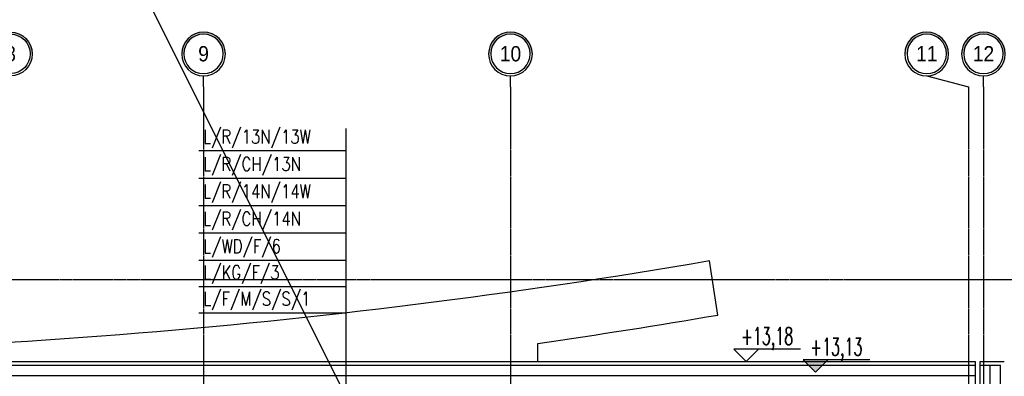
# Model space of a CAD drawing. Extents: x 3880 to 129921, y -116796 to -57711.
# Tile 19 of 110: x 7817 to 9257, y -97053 to -96531. Entities that reach past the tile are written whole.
import ezdxf
from ezdxf.enums import TextEntityAlignment as Align

# ---------------------------------------------------------------- set-up
doc = ezdxf.new("R2010")
doc.units = 0
doc.header["$LTSCALE"] = 2
doc.linetypes.add('CENTER', pattern=[2, 1.25, -0.25, 0.25, -0.25])
doc.layers.get('0').update_dxf_attribs({"color": 101, "linetype": 'CONTINUOUS'})
for name, color, linetype in [('E35', 6, 'CONTINUOUS'), ('Opis-rzedne', 52, 'CONTINUOUS'), ('Os-osie glowne', 1, 'CENTER'), ('Os-osie-opis', 2, 'CONTINUOUS'), ('W-idok', 9, 'CONTINUOUS')]:
    doc.layers.add(name, color=color, linetype=linetype)
doc.styles.add('dwg_opis duży', font='ARIAL.TTF', dxfattribs={"width": 0.9})
doc.styles.add('dwg_opis podstawowy', font='romans.shx', dxfattribs={"width": 0.9})
doc.styles.add('ROMANS', font='romans', dxfattribs={"width": 0.85})

# ---------------------------------------------------------------- blocks, each defined once
blk = doc.blocks.new('dwg_kota kons 50')
blk.add_hatch(color=256).paths.add_polyline_path([(9, 9), (-9, 9), (0, 0)])
blk.add_lwpolyline([(39.75, 9), (-9, 9), (0, 0), (9, 9)])
at = {"style": 'dwg_opis podstawowy', "width": 0.6}
blk.add_attdef('KOTA_KONS', text='', height=12.75, dxfattribs=at).set_placement((15.375, 8.25), align=Align.BOTTOM_CENTER)
blk = doc.blocks.new('dwg_kota arch 50')
blk.add_lwpolyline([(39.75, 9), (-9, 9), (0, 0), (9, 9)])
at = {"style": 'dwg_opis podstawowy', "width": 0.6}
blk.add_attdef('KOTA_ARCH', text='', height=12.75, dxfattribs=at).set_placement((15.375, 8.25), align=Align.BOTTOM_CENTER)
blk = doc.blocks.new('_opis_osi_liczbowy')
blk.add_hatch(color=256).paths.add_polyline_path([(32, 32), (32, 28.8, -1), (32, -28.8), (32, -32, 1)])
for radius in [32, 28.8]:
    blk.add_circle((32, 0), radius)
at = {"style": 'dwg_opis duży', "width": 0.9}
blk.add_attdef('AXNAMEH', text='', height=22.4, rotation=90, dxfattribs=at).set_placement((32, 0), align=Align.MIDDLE_CENTER)

msp = doc.modelspace()

# ---------------------------------------------------------------- linework, layer by layer
at = {"layer": 'E35'}
for p, q in [((4105.524, -88730.724), (17200.62, -114839.417)), ((8293.988, -96690.275), (8293.988, -98056.185)), ((8293.988, -96723.166), (8078.92, -96723.166)), ((8293.988, -96723.166), (8078.92, -96723.166)), ((8293.988, -96763.215), (8078.92, -96763.215)), ((8293.988, -96803.263), (8078.92, -96803.263)), ((8293.988, -96843.312), (8078.92, -96843.312)), ((8293.988, -96883.361), (8078.92, -96883.361)), ((8293.988, -96921.814), (8078.997, -96921.814)), ((8293.988, -96960.267), (8078.997, -96960.267))]:
    msp.add_line(p, q, dxfattribs=at)
at = {"layer": 'Os-osie glowne'}
for points in [[(8085.673, -96629.302), (8085.673, -102606.302)], [(8534.673, -96629.302), (8534.673, -102606.302)], [(9204.673, -96629.302), (9204.673, -102606.302)], [(9226.673, -96629.302), (9226.673, -102606.302)], [(6322.673, -96911.302), (18589.673, -96911.302)]]:
    msp.add_lwpolyline(points, dxfattribs=at)
at = {"layer": 'Os-osie-opis'}
for points in [[(8085.673, -96629.302), (8085.673, -96613.302)], [(8534.673, -96629.302), (8534.673, -96613.302)], [(9143.69, -96613.302), (9204.673, -96629.302)], [(9226.673, -96629.302), (9226.673, -96613.302)]]:
    msp.add_lwpolyline(points, dxfattribs=at)
at = {"layer": 'W-idok'}
for p, q in [((9221.673, -97841.802), (9221.673, -97030.802)), ((9236.673, -97841.802), (9236.673, -97036.302)), ((9251.673, -97841.802), (9251.673, -97036.302))]:
    msp.add_line(p, q, dxfattribs=at)
msp.add_lwpolyline([(8574.673, -97030.802), (8574.673, -97004.502, 0.00692495), (8837.892, -96963.073), (8825.835, -96883.972, -0.0456024), (7094.673, -97020.983), (7094.673, -97943.302), (7209.673, -97943.302)], format="xyb", dxfattribs=at)
for points in [[(7104.173, -97030.802), (9214.673, -97030.802)], [(9214.673, -97030.802), (9214.673, -100240.302)], [(9221.673, -97030.802), (9257.173, -97030.802)], [(7109.673, -97036.302), (9214.673, -97036.302)], [(9221.673, -97036.302), (9251.673, -97036.302)], [(7124.673, -97051.302), (9214.673, -97051.302)]]:
    msp.add_lwpolyline(points, dxfattribs=at)

# ---------------------------------------------------------------- block references
at = {"layer": 'Opis-rzedne', "xscale": 2, "yscale": 2, "zscale": 2}
for name, p, values in [('dwg_kota arch 50', (8879.533, -97030.802), {'KOTA_ARCH': '+13,18'}), ('dwg_kota kons 50', (8980.808, -97046.483), {'KOTA_KONS': '+13,13'})]:
    msp.add_blockref(name, p, dxfattribs=at).add_auto_attribs(values)
at = {"layer": 'Os-osie-opis'}
ref = msp.add_blockref('_opis_osi_liczbowy', (7803.16, -96613.302), dxfattribs=dict(at, rotation=90))
ref.add_attrib('AXNAMEH', '8', dxfattribs={"layer": '0', "height": 22.4, "style": 'dwg_opis duży', "width": 0.9}).set_placement((7803.27, -96581.012), align=Align.MIDDLE_CENTER)
ref = msp.add_blockref('_opis_osi_liczbowy', (8085.673, -96613.302), dxfattribs=dict(at, xscale=-1, rotation=270))
ref.add_attrib('AXNAMEH', '9', dxfattribs={"layer": '0', "height": 22.4, "style": 'dwg_opis duży', "width": 0.9}).set_placement((8085.673, -96581.012), align=Align.MIDDLE_CENTER)
ref = msp.add_blockref('_opis_osi_liczbowy', (8534.673, -96613.302), dxfattribs=dict(at, xscale=-1, rotation=270))
ref.add_attrib('AXNAMEH', '10', dxfattribs={"layer": '0', "height": 22.4, "style": 'dwg_opis duży', "width": 0.9}).set_placement((8534.673, -96581.012), align=Align.MIDDLE_CENTER)
ref = msp.add_blockref('_opis_osi_liczbowy', (9143.69, -96613.302), dxfattribs=dict(at, xscale=-1, rotation=270))
ref.add_attrib('AXNAMEH', '11', dxfattribs={"layer": '0', "height": 22.4, "style": 'dwg_opis duży', "width": 0.9}).set_placement((9143.69, -96581.012), align=Align.MIDDLE_CENTER)
ref = msp.add_blockref('_opis_osi_liczbowy', (9226.673, -96613.302), dxfattribs=dict(at, xscale=-1, rotation=270))
ref.add_attrib('AXNAMEH', '12', dxfattribs={"layer": '0', "height": 22.4, "style": 'dwg_opis duży', "width": 0.9}).set_placement((9226.673, -96581.012), align=Align.MIDDLE_CENTER)

# ---------------------------------------------------------------- texts
at = {"layer": 'E35', "style": 'ROMANS', "width": 0.8}
for s, p in [('L/R/13N/13W', (8085.046, -96712.216)), ('L/R/CH/13N', (8085.046, -96752.265)), ('L/R/14N/14W', (8085.046, -96792.314)), ('L/R/CH/14N', (8085.046, -96832.362)), ('L/WD/F/6', (8085.046, -96872.411)), ('L/KG/F/3', (8085.123, -96910.864)), ('L/F/M/S/S/1', (8085.123, -96949.317))]:
    msp.add_text(s, height=20, dxfattribs=at).set_placement(p)

doc.saveas('drawing.dxf')
